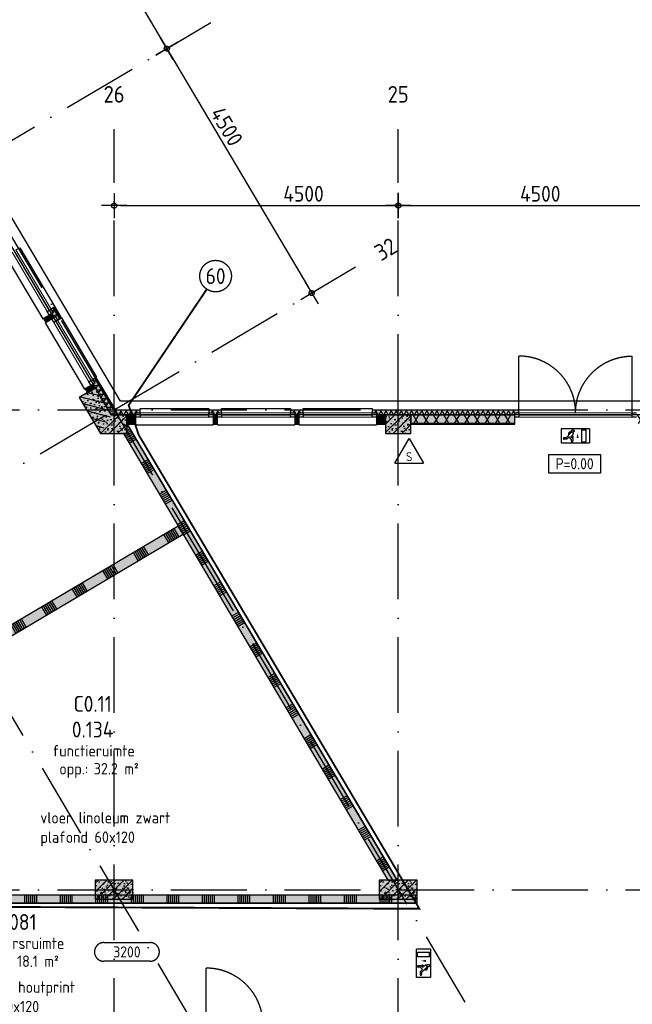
# Model space of a CAD drawing. Header units: millimetres. Extents: x 20872 to 297961, y -293704 to 213007.
# Tile 39 of 256: x 78189 to 87891, y -136616 to -121018. Entities that reach past the tile are written whole.
import ezdxf
from ezdxf.enums import TextEntityAlignment as Align
from ezdxf.xclip import XClip

# ---------------------------------------------------------------- set-up
doc = ezdxf.new("R2010")
doc.units = ezdxf.units.MM
doc.header["$LTSCALE"] = 100
doc.header["$XCLIPFRAME"] = 2
doc.linetypes.add('ACAD_ISO10W100', pattern=[18, 12, -3, 0, -3])
doc.layers.get('Defpoints').update_dxf_attribs({"color": 181})
for name, color, linetype in [('A--L$7--_stramien', 1, 'Continuous'), ('A--L20--_bovenbouw', 3, 'Continuous'), ('A--L30--_afbouw', 7, 'Continuous'), ('A--L65--_beveiligingsinstallaties', 8, 'Continuous'), ('A--T$1--_algemeen', 1, 'Continuous'), ('A--T$1A-afwerking', 8, 'Continuous'), ('A--T$7--_stramien', 7, 'Continuous'), ('XREFS', 9, 'Continuous')]:
    doc.layers.add(name, color=color, linetype=linetype)
doc.styles.add('BRON standaard', font='isocp.shx')
doc.styles.add('BURO maatvoering', font='isocp.shx')
doc.styles.add('BURO standaard', font='isocp.shx')
doc.styles.add('JINX maatvoering', font='isocp.shx')
doc.styles.add('JINX standaard', font='isocp.shx')
doc.dimstyles.new('JINX maatvoering 1-100', dxfattribs={"dimscale": 100, "dimtxt": 2.5, "dimasz": 1, "dimexe": 125, "dimexo": 0, "dimtad": 1, "dimdec": 0, "dimzin": 12, "dimdsep": 46, "dimtxsty": 'JINX maatvoering', "dimblk": 'BURO_maatvoeringssymbool_01', "dimcen": 2, "dimse1": 1, "dimse2": 1, "dimclrd": 1, "dimclrt": 7, "dimadec": 0, "dimazin": 0, "dimtfac": 1, "dimtdec": 0, "dimtix": 1, "dimtofl": 0, "dimtmove": 0, "dimatfit": 3, "dimldrblk": 'DOT', "dimfxl": 1, "dimtolj": 1, "dimtzin": 0, "dimarcsym": 0})

# ---------------------------------------------------------------- blocks, each defined once
blk = doc.blocks.new('AL_stramlab_01_P03_BV')
at = {"color": 4, "linetype": 'Continuous', "lineweight": -2, "style": 'BRON standaard'}
blk.add_attdef('LABEL', text='', height=350, dxfattribs=at).set_placement((0, 0), align=Align.MIDDLE_CENTER)
blk = doc.blocks.new('AB2_D_DV_MV_maatvoeringssymbool_01')
at = {"color": 1}
for p, q in [((0, -2), (0, 2)), ((-2, 0), (2, 0))]:
    blk.add_line(p, q, dxfattribs=at)
blk.add_circle((0, 0), 0.4, dxfattribs=at)
blk = doc.blocks.new('*D244')
at = {"layer": 'A--T$7--_stramien', "color": 1, "lineweight": -2, "transparency": 16777216}
blk.add_line((78278, 32310), (80469, 28610), dxfattribs=at)
at = {"layer": 'Defpoints', "color": 0, "transparency": 16777216}
for p in [(76030, 31095), (80520, 28524), (78323, 27223)]:
    blk.add_point(p, dxfattribs=at)
at = {"layer": 'A--T$7--_stramien', "color": 1, "lineweight": -2, "transparency": 16777216, "xscale": 100, "yscale": 100, "zscale": 100}
for p, rotation in [((78227, 32396), 120.6301152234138), ((80520, 28524), 300.6301152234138)]:
    blk.add_blockref('AB2_D_DV_MV_maatvoeringssymbool_01', p, dxfattribs=dict(at, rotation=rotation))
at = {"layer": 'A--T$7--_stramien', "color": 7, "transparency": 16777216, "insert": (79535, 30556), "char_height": 250, "attachment_point": 5, "rotation": 300.6301, "style": 'JINX maatvoering'}
blk.add_mtext('\\A1;4500', dxfattribs=at)
blk = doc.blocks.new('_Dot')
at = {"color": 0, "linetype": 'ByBlock', "lineweight": -2}
blk.add_line((-0.5, 0), (-1, 0), dxfattribs=at)
at = {"color": 0, "linetype": 'ByBlock', "const_width": 0.5}
blk.add_lwpolyline([(-0.25, 0, 1), (0.25, 0, 1)], format="xyb", close=True, dxfattribs=at)
blk = doc.blocks.new('BURO_maatvoeringssymbool_01')
at = {"color": 1}
for p, q in [((0, -2), (0, 2)), ((-2, 0), (2, 0))]:
    blk.add_line(p, q, dxfattribs=at)
blk.add_circle((0, 0), 0.4, dxfattribs=at)
blk = doc.blocks.new('*D245')
at = {"layer": 'A--T$7--_stramien', "color": 1, "lineweight": -2, "transparency": 16777216}
blk.add_line((80571, 28438), (82762, 24738), dxfattribs=at)
at = {"layer": 'Defpoints', "color": 0, "transparency": 16777216}
for p in [(78323, 27223), (82813, 24652), (79685, 22800)]:
    blk.add_point(p, dxfattribs=at)
at = {"layer": 'A--T$7--_stramien', "color": 1, "lineweight": -2, "transparency": 16777216, "xscale": 100, "yscale": 100, "zscale": 100}
for p, rotation in [((80520, 28524), 120.6301152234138), ((82813, 24652), 300.6301152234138)]:
    blk.add_blockref('AB2_D_DV_MV_maatvoeringssymbool_01', p, dxfattribs=dict(at, rotation=rotation))
at = {"layer": 'A--T$7--_stramien', "color": 7, "transparency": 16777216, "insert": (81468, 27291), "char_height": 250, "attachment_point": 5, "rotation": 300.6301, "style": 'JINX maatvoering'}
blk.add_mtext('\\A1;4500', dxfattribs=at)
blk = doc.blocks.new('*D246')
at = {"layer": 'A--T$7--_stramien', "color": 1, "lineweight": -2, "transparency": 16777216}
blk.add_line((79785, 26037), (84085, 26037), dxfattribs=at)
at = {"layer": 'Defpoints', "color": 0, "transparency": 16777216}
for p in [(79685, 27245), (84185, 27246), (84185, 26037)]:
    blk.add_point(p, dxfattribs=at)
at = {"layer": 'A--T$7--_stramien', "color": 1, "lineweight": -2, "transparency": 16777216, "xscale": 100, "yscale": 100, "zscale": 100}
for p, rotation in [((79685, 26036), 180.0122667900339), ((84185, 26037), 0.01226679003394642)]:
    blk.add_blockref('AB2_D_DV_MV_maatvoeringssymbool_01', p, dxfattribs=dict(at, rotation=rotation))
at = {"layer": 'A--T$7--_stramien', "color": 7, "transparency": 16777216, "insert": (82685, 26225), "char_height": 250, "attachment_point": 5, "rotation": 0.0123, "style": 'JINX maatvoering'}
blk.add_mtext('\\A1;4500', dxfattribs=at)
blk = doc.blocks.new('*D247')
at = {"layer": 'A--T$7--_stramien', "color": 1, "lineweight": -2, "transparency": 16777216}
blk.add_line((84285, 26037), (88585, 26037), dxfattribs=at)
at = {"layer": 'Defpoints', "color": 0, "transparency": 16777216}
for p in [(84185, 27246), (88685, 27246), (88685, 26037)]:
    blk.add_point(p, dxfattribs=at)
at = {"layer": 'A--T$7--_stramien', "color": 1, "lineweight": -2, "transparency": 16777216, "xscale": 100, "yscale": 100, "zscale": 100}
for p, rotation in [((84185, 26037), 179.999530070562), ((88685, 26037), 359.9995300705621)]:
    blk.add_blockref('AB2_D_DV_MV_maatvoeringssymbool_01', p, dxfattribs=dict(at, rotation=rotation))
at = {"layer": 'A--T$7--_stramien', "color": 7, "transparency": 16777216, "insert": (86435, 26225), "char_height": 250, "attachment_point": 5, "rotation": 359.9995, "style": 'JINX maatvoering'}
blk.add_mtext('\\A1;4500', dxfattribs=at)
blk = doc.blocks.new('AL_plafondhoog_01_P03_BV')
at = {"color": 1, "linetype": 'ByBlock', "lineweight": -2, "ltscale": 2}
for points in [[(-5.24, 2.11), (5.24, 2.11)], [(5.24, -2.11), (-5.24, -2.11)]]:
    blk.add_lwpolyline(points, dxfattribs=at)
at = {"color": 1, "linetype": 'ByBlock', "lineweight": -2}
for centre, start, end in [((-5.24, 0), 90, 270), ((5.24, 0), 270, 90)]:
    blk.add_arc(centre, 2.11, start, end, dxfattribs=at)
at = {"color": 2, "linetype": 'ByBlock', "lineweight": -2, "style": 'BURO standaard', "flags": 4}
blk.add_attdef('BURO_RTE:PLAFOND', text='', height=2.5, dxfattribs=at).set_placement((0, 0), align=Align.MIDDLE_CENTER)
blk = doc.blocks.new('BURO_onderaanzicht')
at = {"color": 7}
blk.add_line((-432, 0), (432, 0), dxfattribs=at)
blk = doc.blocks.new('AL_ruimteno_03_P03_BV_GLU-X11 (2)')
at = {"color": 1, "style": 'JINX standaard'}
blk.add_text('opp.:', height=1.8, dxfattribs=at).set_placement((-0.02, -9.72), align=Align.RIGHT)
at = {"color": 2, "linetype": 'ByBlock', "lineweight": -2, "style": 'BURO standaard', "flags": 4}
for tag, p in [('BURO_RTE:RUIMTENUMMER_LEEG', (0.69, 1.47)), ('BURO_RTE:RUIMTENUMMER_TOTAAL', (0.69, -2.59))]:
    blk.add_attdef(tag, text='', height=2.5, dxfattribs=at).set_placement(p, align=Align.MIDDLE_CENTER)
at = {"color": 1, "linetype": 'ByBlock', "lineweight": -2, "style": 'BURO standaard', "flags": 4}
blk.add_attdef('BURO_RTE:BOUWBESLUIT', text='', height=1.8, dxfattribs=at).set_placement((0.86, -5.97), align=Align.MIDDLE_CENTER)
blk.add_attdef('BURO_RTE:OPP', text='', height=1.8, dxfattribs=at).set_placement((0.86, -8.81), align=Align.MIDDLE_LEFT)
blk = doc.blocks.new('65_brandscheiding_01_P03_BV')
at = {"color": 3, "linetype": 'Continuous', "lineweight": -2}
blk.add_circle((0, 0), 2.5, dxfattribs=at)
at = {"color": 4, "linetype": 'Continuous', "lineweight": -2, "style": 'BURO maatvoering'}
blk.add_attdef('BURO_BRSCH:MIN', text='', height=2.5, dxfattribs=at).set_placement((0, 0), align=Align.MIDDLE_CENTER)
blk = doc.blocks.new('65_VLUCHT_03_P03_BV')
at = {"color": 1, "linetype": 'Continuous'}
for p, q in [((225, 112), (-225, 112)), ((-225, 112), (-225, -113)), ((-64, 49), (-144, -31)), ((-102, 21), (-102, 45)), ((-97, 16), (-102, 21)), ((-49, 55), (-92, 55)), ((-86, 28), (-86, 39)), ((-74, 39), (-86, 39)), ((-86, 27), (-86, 28)), ((-35, 21), (-50, 6)), ((-32, -12), (-50, 6)), ((100, 95), (175, 95)), ((100, 95), (100, -95)), ((175, -95), (175, 95)), ((225, 112), (225, -113)), ((-225, -113), (225, -113)), ((-144, -31), (-176, -31)), ((-134, -55), (-176, -55)), ((-97, -18), (-134, -55)), ((-62, -53), (-97, -18)), ((-62, -5), (-69, -12)), ((-69, -12), (-38, -43)), ((-44, -23), (-62, -5)), ((-62, -53), (-62, -83)), ((-38, -43), (-38, -83)), ((100, -95), (175, -95))]:
    blk.add_line(p, q, dxfattribs=at)
blk.add_lwpolyline([(37, 37, 0, 35, 0), (37, -38, 35, 35, 0)], format="xyseb", dxfattribs=at)
blk.add_circle((-38, 75), 20, dxfattribs=at)
for centre, radius, start, end in [((-92, 45), 10, 90, 180), ((-49, 35), 20, 315, 135), ((-176, -43), 12, 90, 270), ((-50, -83), 12, 180, 0), ((-38, -18), 8, 225, 45)]:
    blk.add_arc(centre, radius, start, end, dxfattribs=at)
blk = doc.blocks.new('65_handbrandblus_02_P03_BV')
at = {"color": 1, "lineweight": -2}
blk.add_line((0, 390), (225, 0), dxfattribs=at)
at = {"color": 1, "lineweight": -2, "ltscale": 2}
for points in [[(-225, 0), (0, 390)], [(-225, 0), (225, 0)]]:
    blk.add_lwpolyline(points, dxfattribs=at)
at = {"color": 2, "linetype": 'ByBlock', "lineweight": -2, "style": 'BURO standaard'}
blk.add_text('S', height=141, dxfattribs=at).set_placement((-50, 30))
blk = doc.blocks.new('AL_ruimteno_03_P03_BV_ruimteafwerking')
at = {"color": 1, "linetype": 'ByBlock', "lineweight": -2, "style": 'BURO standaard', "flags": 4}
for tag, p in [('BURO_RTE:VLOERAFWERKING', (0.86, 1.42)), ('BURO_RTE:PLAFONDAFWERKING', (0.86, -1.66)), ('BURO_RTE:WANDAFWERKING', (0.86, -4.73))]:
    blk.add_attdef(tag, text='', height=1.8, dxfattribs=at).set_placement(p, align=Align.MIDDLE_LEFT)
blk = doc.blocks.new('AL_vloerhoog_01_P03_BV')
at = {"color": 1, "linetype": 'ByBlock', "lineweight": -2, "ltscale": 2}
blk.add_lwpolyline([(-5.84, 2.11), (5.84, 2.11), (5.84, -2.11), (-5.84, -2.11)], close=True, dxfattribs=at)
at = {"color": 2, "linetype": 'ByBlock', "lineweight": -2, "style": 'BURO standaard', "flags": 4}
blk.add_attdef('BURO_RTE:VLOER', text='', height=2.5, dxfattribs=at).set_placement((0, 0), align=Align.MIDDLE_CENTER)
blk = doc.blocks.new('65_VLUCHT_04_P03_BV')
at = {"color": 1, "linetype": 'Continuous'}
for p, q in [((-225, 112), (225, 112)), ((-225, 112), (-225, -113)), ((-100, 95), (-175, 95)), ((-175, -95), (-175, 95)), ((-100, 95), (-100, -95)), ((32, -12), (50, 6)), ((35, 21), (50, 6)), ((49, 55), (92, 55)), ((64, 49), (144, -31)), ((74, 39), (86, 39)), ((86, 28), (86, 39)), ((86, 27), (86, 28)), ((97, 16), (102, 21)), ((102, 21), (102, 45)), ((225, 112), (225, -113)), ((225, -113), (-225, -113)), ((-100, -95), (-175, -95)), ((69, -12), (38, -43)), ((38, -43), (38, -83)), ((44, -23), (62, -5)), ((62, -5), (69, -12)), ((62, -53), (97, -18)), ((62, -53), (62, -83)), ((97, -18), (134, -55)), ((134, -55), (176, -55)), ((144, -31), (176, -31))]:
    blk.add_line(p, q, dxfattribs=at)
blk.add_lwpolyline([(-38, -38, 0, 35, 0), (-38, 37, 35, 35, 0)], format="xyseb", dxfattribs=at)
blk.add_circle((38, 75), 20, dxfattribs=at)
for centre, radius, start, end in [((49, 35), 20, 45, 225), ((92, 45), 10, 0, 90), ((38, -18), 8, 135, 315), ((50, -83), 12, 180, 0), ((176, -43), 12, 270, 90)]:
    blk.add_arc(centre, radius, start, end, dxfattribs=at)
blk = doc.blocks.new('stramienlijnen_1')
at = {"layer": 'A--L$7--_stramien', "color": 1, "linetype": 'ACAD_ISO10W100', "lineweight": -3}
for p, q in [((51330.8, 70684.8), (79684.1, 22799.4)), ((77391.4, 26671.5), (81217.1, 28936.8)), ((79684.5, 22800), (79684.5, 27246.1)), ((84184.5, 22800), (84184.5, 27246.1)), ((79684.1, 22799.4), (83509.9, 25064.6)), ((57184.5, 22800), (138184.5, 22800)), ((63025.3, 12935.6), (79684.1, 22799.4)), ((79684.1, 22799.4), (80957.9, 20648.2)), ((79684.5, 0), (79684.5, 22800)), ((84184.5, 0), (84184.5, 22800)), ((80957.9, 20648.2), (94457.7, -2152.9)), ((77626.1, 18675.4), (89957.7, -2152.8)), ((57184.5, 15200), (138184.5, 15200))]:
    blk.add_line(p, q, dxfattribs=at)
at = {"layer": 'Defpoints'}
blk.add_lwpolyline([(34736.5, 60859.2), (70727.2, 75), (164884.5, 75), (164884.5, 96950), (130834.5, 96950), (130834.5, 22725), (79641, 22725), (51266.3, 70646.6)], dxfattribs=at)
at = {"layer": 'A--T$7--_stramien', "color": 7, "linetype": 'Continuous', "lineweight": -3}
ref = blk.add_blockref('AL_stramlab_01_P03_BV', (79684.5, 27800), dxfattribs=dict(at, xscale=75, yscale=75, zscale=75))
ref.add_attrib('LABEL', '26', dxfattribs={"layer": '0', "color": 4, "linetype": 'Continuous', "lineweight": -2, "height": 262.5, "style": 'BURO maatvoering'}).set_placement((79684.5, 27800), align=Align.MIDDLE_CENTER)
ref = blk.add_blockref('AL_stramlab_01_P03_BV', (84184.5, 27800), dxfattribs=dict(at, xscale=75, yscale=75, zscale=75))
ref.add_attrib('LABEL', '25', dxfattribs={"layer": '0', "color": 4, "linetype": 'Continuous', "lineweight": -2, "height": 262.5, "style": 'BURO maatvoering'}).set_placement((84184.5, 27800), align=Align.MIDDLE_CENTER)
ref = blk.add_blockref('AL_stramlab_01_P03_BV', (83986.5, 25346.8), dxfattribs=dict(at, xscale=75, yscale=75, zscale=75, rotation=30.63011522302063))
ref.add_attrib('LABEL', '32', dxfattribs={"layer": '0', "color": 4, "linetype": 'Continuous', "lineweight": -2, "height": 262.5, "rotation": 30.63012, "style": 'BURO maatvoering'}).set_placement((83986.5, 25346.8), align=Align.MIDDLE_CENTER)
at = {"layer": 'A--T$7--_stramien', "color": 7}
for base, p1, p2, angle, picture, middle in [((80520, 28524.1), (76029.9, 31095.1), (78322.6, 27223), 300.63012, '*D244', (79535, 30555.7)), ((88684.7, 26037.4), (84184.7, 27245.8), (88684.7, 27245.8), 179.99953, '*D247', (86434.7, 26224.9))]:
    dim = blk.add_linear_dim(base=base, p1=p1, p2=p2, angle=angle, dimstyle='JINX maatvoering 1-100', dxfattribs=at)
    dim.commit()
    dim.dimension.update_dxf_attribs({"geometry": picture, "text_midpoint": middle})
for base, p1, p2, angle, picture, middle, dimtype in [((82812.8, 24651.9), (78322.6, 27223), (79684.7, 22799.8), 300.63012, '*D245', (81307, 27195), 128), ((84185, 26037.5), (79684.7, 27244.8), (84184.7, 27245.8), 0.01227, '*D246', (82684.7, 26037.1), 129)]:
    dim = blk.add_linear_dim(base=base, p1=p1, p2=p2, angle=angle, dimstyle='JINX maatvoering 1-100', dxfattribs=at)
    dim.commit()
    dim.dimension.update_dxf_attribs({"geometry": picture, "text_midpoint": middle, "dimtype": dimtype})
blk = doc.blocks.new('begane grond bestaand leeg')
at = {"color": 8}
blk.add_lwpolyline([(130619, 97110), (130619, 22940), (79787, 22940), (51444, 70808), (34518, 60787), (70611, -170), (165129, -170), (165129, 97110)], close=True, dxfattribs=at)
at = {"layer": 'A--T$7--_stramien'}
blk.add_blockref('stramienlijnen_1', (0, 0), dxfattribs=at)
blk = doc.blocks.new('2016-02-04 100 begane grond bestaand')
at = {"layer": 'A--L20--_bovenbouw', "linetype": 'Continuous', "lineweight": -3}
h = blk.add_hatch(dxfattribs=at)
h.set_pattern_fill('_U', color=1, scale=70, angle=30.6301, style=0, pattern_type=0)
h.set_pattern_definition([(30.6301, (77299.534, 26385.53), (-35.6646, 60.2332), [])])
h.paths.add_polyline_path([(77942, 25300), (77950, 25304), (77307, 26390), (77300, 26386)], flags=0)
h.paths.add_polyline_path([(78601, 24187), (78609, 24192), (78574, 24250), (78567, 24246)], flags=0)
h.paths.add_polyline_path([(79261, 23073), (79269, 23077), (79233, 23138), (79225, 23133)], flags=0)
h = blk.add_hatch(dxfattribs=at)
h.set_pattern_fill('GENERAL_DIAMONDS', color=1, scale=1120, angle=-59.3699, style=0, pattern_type=2)
h.set_pattern_definition([(0.63, (77307.28, 26390.11), (-1.5396, 139.9915), []), (60.63, (77307.28, 26390.11), (-122.006, 68.6624), [])])
h.paths.add_polyline_path([(77950, 25304), (78072, 25376), (77429, 26462), (77307, 26390)], flags=0)
h.paths.add_polyline_path([(78609, 24192), (78730, 24264), (78696, 24322), (78574, 24250)], flags=0)
h.paths.add_polyline_path([(79269, 23077), (79390, 23149), (79354, 23209), (79233, 23138)], flags=0)
for points in [[(78685, 24394), (78720, 24336), (78695, 24321), (78729, 24263), (78754, 24278), (78788, 24220), (78824, 24241), (78721, 24415)], [(78730, 24420), (78833, 24247), (78852, 24258), (78749, 24432)], [(78601, 24187), (78730, 24264), (78696, 24322), (78567, 24246)], [(79344, 23281), (79378, 23224), (79353, 23209), (79389, 23149), (79640, 22725), (79680, 22795), (79380, 23302)], [(79383, 23304), (79682, 22799), (79701, 22810), (79402, 23315)], [(79470, 22425), (79641, 22725), (79641, 22725), (79640, 22725), (79389, 23149), (79132, 22996)], [(79261, 23073), (79390, 23149), (79354, 23209), (79225, 23133)], [(79729, 22725), (80029, 22725), (80029, 22754), (80096, 22754), (80096, 22795), (79680, 22795), (79640, 22725)], [(81187, 22753), (81254, 22753), (81254, 22724), (81321, 22724), (81321, 22753), (81388, 22753), (81388, 22794), (81187, 22794)], [(82479, 22754), (82546, 22754), (82546, 22725), (82614, 22725), (82614, 22754), (82681, 22754), (82681, 22795), (82479, 22795)], [(83772, 22754), (83839, 22754), (83839, 22725), (86029, 22725), (86029, 22754), (86096, 22754), (86096, 22795), (83772, 22795)], [(79729, 22725), (79641, 22725), (79470, 22425), (79834, 22425), (79884, 22425), (79884, 22585), (79884, 22725), (79801, 22725)], [(79801, 22725), (79783, 22757), (79729, 22725), (79729, 22725), (79675, 22693), (79675, 22693), (79729, 22725)], [(80029, 22575), (80029, 22725), (79884, 22725), (79884, 22575)], [(81321, 22575), (81321, 22725), (81254, 22725), (81254, 22575)], [(82614, 22575), (82614, 22725), (82546, 22725), (82546, 22575)], [(83984, 22575), (83984, 22725), (83839, 22725), (83839, 22575)], [(84384, 22725), (83984, 22725), (83984, 22425), (84384, 22425)], [(86029, 22575), (86029, 22725), (84384, 22725), (84384, 22575)], [(79884, 22425), (79834, 22425), (84022, 15350), (84168, 15350), (79884, 22585)], [(80701, 20961), (74026, 17009), (74102, 16880), (80777, 20832)], [(79384, 15050), (79984, 15050), (79984, 15350), (79384, 15350)], [(84484, 15050), (84484, 15350), (84168, 15350), (84022, 15350), (83884, 15350), (83884, 15050)], [(84484, 14987), (84484, 15112), (76734, 15112), (76734, 14987)]]:
    blk.add_hatch(color=60, dxfattribs=at).paths.add_polyline_path(points, flags=0)
h = blk.add_hatch(dxfattribs=at)
h.set_pattern_fill('GENERAL_DIAMONDS', color=1, scale=560, angle=-59.3699, style=0, pattern_type=2)
h.set_pattern_definition([(0.63, (78694.686, 24321.48), (-0.77, 69.996), []), (60.63, (78694.686, 24321.48), (-61.003, 34.33), [])])
h.paths.add_polyline_path([(78685, 24394), (78720, 24336), (78695, 24321), (78729, 24263), (78754, 24278), (78788, 24220), (78824, 24241), (78721, 24415)], flags=0)
h = blk.add_hatch(dxfattribs=at)
h.set_pattern_fill('GENERAL_DIAMONDS', color=1, scale=560, angle=-59.3699, style=0, pattern_type=2)
h.set_pattern_definition([(0.63, (79353.48, 23208.855), (-0.77, 69.996), []), (60.63, (79353.48, 23208.855), (-61.003, 34.331), [])])
h.paths.add_polyline_path([(79344, 23281), (79378, 23224), (79353, 23209), (79640, 22725), (79680, 22795), (79380, 23302)], flags=0)
h = blk.add_hatch(dxfattribs=at)
h.set_pattern_fill('PREFB', color=1, scale=5, angle=120.6301, style=0)
h.set_pattern_definition([(165.63, (79641.29, 22724.995), (-23.825, -92.997), []), (137.63, (79641.29, 22724.995), (-81.828, -18.482), [0, -81.6, -46.2, 0, -67.2]), (168.63, (79641.29, 22724.995), (-60.464, -57.203), [0, -80.8, 0, -82.4, 0, -66.4]), (191.63, (79641.29, 22724.995), (-33.4675, -75.497), [0, -80, 0, -480, -65.8])])
h.paths.add_polyline_path([(79470, 22425), (79641, 22725), (79641, 22725), (79640, 22725), (79389, 23149), (79132, 22996)], flags=0)
h = blk.add_hatch(dxfattribs=at)
h.set_pattern_fill('GENERAL_DIAMONDS', color=1, scale=560, angle=-0.0034, style=0, pattern_type=2)
h.set_pattern_definition([(59.997, (79639.96, 22725.02), (-60.62, 35.004), []), (119.997, (79639.96, 22725.02), (-60.624, -34.996), [])])
h.paths.add_polyline_path([(80029, 22725), (80029, 22754), (80096, 22754), (80096, 22795), (79680, 22795), (79640, 22725)], flags=0)
h = blk.add_hatch(dxfattribs=at)
h.set_pattern_fill('GENERAL_DIAMONDS', color=1, scale=560, angle=-0.0034, style=0, pattern_type=2)
h.set_pattern_definition([(59.997, (81253.87, 22724.22), (-60.62, 35.004), []), (119.997, (81253.87, 22724.22), (-60.624, -34.996), [])])
h.paths.add_polyline_path([(81187, 22753), (81254, 22753), (81254, 22724), (81321, 22724), (81321, 22753), (81388, 22753), (81388, 22794), (81187, 22794)], flags=0)
h = blk.add_hatch(dxfattribs=at)
h.set_pattern_fill('GENERAL_DIAMONDS', color=1, scale=560, angle=-0.0034, style=0, pattern_type=2)
h.set_pattern_definition([(59.997, (82545.86, 22724.995), (-60.62, 35.004), []), (119.997, (82545.86, 22724.995), (-60.624, -34.996), [])])
h.paths.add_polyline_path([(82479, 22754), (82546, 22754), (82546, 22725), (82614, 22725), (82614, 22754), (82681, 22754), (82681, 22795), (82479, 22795)], flags=0)
h = blk.add_hatch(dxfattribs=at)
h.set_pattern_fill('GENERAL_DIAMONDS', color=1, scale=560, angle=-0.0034, style=0, pattern_type=2)
h.set_pattern_definition([(59.9966, (83838.88, 22724.995), (-60.6197, 35.0036), []), (119.9966, (83838.88, 22724.995), (-60.6239, -34.9964), [])])
h.paths.add_polyline_path([(83772, 22754), (83839, 22754), (83839, 22725), (86029, 22725), (86029, 22754), (86096, 22754), (86096, 22795), (83772, 22795)], flags=0)
h = blk.add_hatch(dxfattribs=at)
h.set_pattern_fill('PREFB', color=1, scale=5, angle=180, style=0)
h.set_pattern_definition([(225, (79884.48, 22724.995), (67.882, -67.882), []), (197, (79884.484, 22724.995), (-25.787, -79.828), [0, -81.6, -46.2, 0, -67.2]), (228, (79884.484, 22724.995), (18.416, -81.172), [0, -80.8, 0, -82.4, 0, -66.4]), (251, (79884.484, 22724.995), (47.912, -67.263), [0, -80, 0, -480, -65.8])])
h.paths.add_polyline_path([(79884, 22425), (79884, 22725), (79641, 22725), (79470, 22425)], flags=0)
h = blk.add_hatch(dxfattribs=at)
h.set_pattern_fill('SWAND', color=1, scale=5, angle=-59.3736, style=0)
h.set_pattern_definition([(30.626, (79674.93, 22693.3), (-286.56, 484.036), []), (30.626, (79690.85, 22666.4), (-286.56, 484.036), []), (30.626, (79706.8, 22639.5), (-286.56, 484.036), []), (30.626, (79722.7, 22612.6), (-286.56, 484.036), []), (30.626, (79738.6, 22585.7), (-286.56, 484.036), []), (30.626, (79754.53, 22558.83), (-286.56, 484.036), []), (30.626, (79770.45, 22531.94), (-286.56, 484.036), [])])
h.paths.add_polyline_path([(79884, 22425), (79834, 22425), (84022, 15350), (84168, 15350), (79884, 22585)], flags=0)
h.paths.add_polyline_path([(79801, 22725), (79783, 22757), (79729, 22725), (79729, 22725), (79675, 22693), (79675, 22693), (79729, 22725)], flags=0)
h = blk.add_hatch(dxfattribs=at)
h.set_pattern_fill('GENERAL_DIAMONDS', color=1, scale=1120, style=0, pattern_type=2)
h.set_pattern_definition([(60, (79883.97, 22584), (-121.2436, 70), []), (120, (79883.97, 22584), (-121.2436, -70), [])])
h.paths.add_polyline_path([(80029, 22584), (80029, 22725), (79884, 22725), (79884, 22584)], flags=0)
h.paths.add_polyline_path([(81321, 22584), (81321, 22725), (81254, 22725), (81254, 22584)], flags=0)
h.paths.add_polyline_path([(82614, 22584), (82614, 22725), (82546, 22725), (82546, 22584)], flags=0)
h.paths.add_polyline_path([(83984, 22584), (83984, 22725), (83839, 22725), (83839, 22584)], flags=0)
h = blk.add_hatch(dxfattribs=at)
h.set_pattern_fill('PREFB', color=1, scale=5, angle=180, style=0)
h.set_pattern_definition([(225, (84383.97, 22724.995), (67.882, -67.882), []), (197, (84383.97, 22724.995), (-25.787, -79.828), [0, -81.6, -46.2, 0, -67.2]), (228, (84383.97, 22724.995), (18.416, -81.172), [0, -80.8, 0, -82.4, 0, -66.4]), (251, (84383.97, 22724.995), (47.912, -67.263), [0, -80, 0, -480, -65.8])])
h.paths.add_polyline_path([(84384, 22725), (83984, 22725), (83984, 22425), (84384, 22425)], flags=0)
h = blk.add_hatch(dxfattribs=at)
h.set_pattern_fill('GENERAL_DIAMONDS', color=1, scale=1120, style=0, pattern_type=2)
h.set_pattern_definition([(60, (84384.48, 22584), (-121.2436, 70), []), (120, (84384.48, 22584), (-121.2436, -70), [])])
h.paths.add_polyline_path([(86029, 22584), (86029, 22725), (84384, 22725), (84384, 22584)], flags=0)
h.paths.add_polyline_path([(88484, 22584), (88484, 22725), (87959, 22725), (87959, 22584)], flags=0)
h = blk.add_hatch(dxfattribs=at)
h.set_pattern_fill('_U', color=1, scale=70, angle=90, style=0, pattern_type=0)
h.set_pattern_definition([(90, (79883.97, 22574.995), (-70, 4e-15), [])])
h.paths.add_polyline_path([(80029, 22575), (80029, 22584), (79884, 22584), (79884, 22575)], flags=0)
h.paths.add_polyline_path([(81321, 22575), (81321, 22584), (81254, 22584), (81254, 22575)], flags=0)
h.paths.add_polyline_path([(82614, 22575), (82614, 22584), (82546, 22584), (82546, 22575)], flags=0)
h.paths.add_polyline_path([(83984, 22575), (83984, 22584), (83839, 22584), (83839, 22575)], flags=0)
h = blk.add_hatch(dxfattribs=at)
h.set_pattern_fill('_U', color=1, scale=70, angle=90, style=0, pattern_type=0)
h.set_pattern_definition([(90, (84384.484, 22574.995), (-70, 4e-15), [])])
h.paths.add_polyline_path([(86029, 22575), (86029, 22584), (84384, 22584), (84384, 22575)], flags=0)
h.paths.add_polyline_path([(88484, 22575), (88484, 22584), (87959, 22584), (87959, 22575)], flags=0)
h = blk.add_hatch(dxfattribs=at)
h.set_pattern_fill('SWAND', color=1, scale=5, angle=-149.3699, style=0)
h.set_pattern_definition([(300.63, (80700.6, 20960.8), (484.017, 286.59), []), (300.63, (80673.7, 20944.9), (484.017, 286.59), []), (300.63, (80646.8, 20928.95), (484.017, 286.59), []), (300.63, (80619.94, 20913.03), (484.017, 286.59), []), (300.63, (80593.05, 20897.1), (484.017, 286.59), []), (300.63, (80566.16, 20881.2), (484.017, 286.59), []), (300.63, (80539.27, 20865.26), (484.017, 286.59), [])])
h.paths.add_polyline_path([(80701, 20961), (74026, 17009), (74102, 16880), (80777, 20832)], flags=0)
h = blk.add_hatch(dxfattribs=at)
h.set_pattern_fill('PREFB', color=1, scale=5, style=0)
h.set_pattern_definition([(45, (79384.485, 15049.995), (-67.882, 67.882), []), (17, (79384.485, 15049.995), (25.7875, 79.8276), [0, -81.6, -46.2, 0, -67.2]), (48, (79384.485, 15049.995), (-18.4156, 81.172), [0, -80.8, 0, -82.4, 0, -66.4]), (71, (79384.485, 15049.995), (-47.9116, 67.263), [0, -80, 0, -480, -65.8])])
h.paths.add_polyline_path([(79384, 15050), (79984, 15050), (79984, 15350), (79384, 15350)], flags=0)
h = blk.add_hatch(dxfattribs=at)
h.set_pattern_fill('PREFB', color=1, scale=5, style=0)
h.set_pattern_definition([(45, (83884.49, 15049.995), (-67.882, 67.882), []), (17, (83884.486, 15049.995), (25.7875, 79.8276), [0, -81.6, -46.2, 0, -67.2]), (48, (83884.486, 15049.995), (-18.4156, 81.172), [0, -80.8, 0, -82.4, 0, -66.4]), (71, (83884.486, 15049.995), (-47.9116, 67.263), [0, -80, 0, -480, -65.8])])
h.paths.add_polyline_path([(83884, 15350), (83884, 15050), (84484, 15050), (84484, 15350)], flags=0)
h = blk.add_hatch(dxfattribs=at)
h.set_pattern_fill('SWAND', color=1, scale=5, style=0)
h.set_pattern_definition([(90, (74896.47, 14987.5), (-562.5, 3e-14), []), (90, (74927.7, 14987.5), (-562.5, 3e-14), []), (90, (74958.97, 14987.5), (-562.5, 3e-14), []), (90, (74990.2, 14987.5), (-562.5, 3e-14), []), (90, (75021.47, 14987.5), (-562.5, 3e-14), []), (90, (75052.7, 14987.5), (-562.5, 3e-14), []), (90, (75083.97, 14987.5), (-562.5, 3e-14), [])])
h.paths.add_polyline_path([(75734, 14987), (75734, 15112), (74959, 15112), (74834, 14987)], flags=0)
h.paths.add_polyline_path([(84484, 14987), (84484, 15112), (76734, 15112), (76734, 14987)], flags=0)
at = {"color": 8}
blk.add_lwpolyline([(130619, 97110), (130619, 22940), (79787, 22940), (51444, 70808), (34518, 60787), (70611, -170), (165129, -170), (165129, 97110)], close=True, dxfattribs=at)
for points in [[(79890, 22575), (84166, 15350)], [(84484, 14987), (75684, 14987)]]:
    blk.add_lwpolyline(points)
at = {"layer": 'A--L20--_bovenbouw', "color": 1, "linetype": 'Continuous', "lineweight": -3}
for p, q in [((78721, 24415), (78685, 24394)), ((78685, 24394), (78720, 24336)), ((78720, 24336), (78695, 24321)), ((78824, 24241), (78721, 24415)), ((78696, 24322), (78574, 24250)), ((78574, 24250), (78609, 24192)), ((78609, 24192), (78730, 24264)), ((78695, 24321), (78729, 24263)), ((78730, 24264), (78696, 24322)), ((78729, 24263), (78754, 24278)), ((78754, 24278), (78788, 24220)), ((78788, 24220), (78824, 24241)), ((79380, 23302), (79344, 23281)), ((79344, 23281), (79378, 23224)), ((79680, 22795), (79380, 23302)), ((79354, 23209), (79233, 23138)), ((79233, 23138), (79269, 23077)), ((79269, 23077), (79390, 23149)), ((79378, 23224), (79353, 23209)), ((79353, 23209), (79640, 22725)), ((79390, 23149), (79354, 23209)), ((80096, 22795), (79680, 22795)), ((80096, 22754), (80096, 22795)), ((81388, 22794), (81187, 22794)), ((81187, 22794), (81187, 22753)), ((81388, 22753), (81388, 22794)), ((82681, 22795), (82479, 22795)), ((82479, 22795), (82479, 22754)), ((82681, 22754), (82681, 22795)), ((86096, 22795), (83772, 22795)), ((83772, 22795), (83772, 22754)), ((86096, 22754), (86096, 22795)), ((79640, 22725), (80029, 22725)), ((80029, 22725), (79884, 22725)), ((79884, 22725), (79884, 22584)), ((80029, 22725), (80029, 22754)), ((80029, 22754), (80096, 22754)), ((80029, 22584), (80029, 22725)), ((81187, 22753), (81254, 22753)), ((81254, 22753), (81254, 22724)), ((81321, 22725), (81254, 22725)), ((81254, 22725), (81254, 22584)), ((81254, 22724), (81321, 22724)), ((81321, 22724), (81321, 22753)), ((81321, 22753), (81388, 22753)), ((81321, 22584), (81321, 22725)), ((82479, 22754), (82546, 22754)), ((82546, 22754), (82546, 22725)), ((82614, 22725), (82546, 22725)), ((82546, 22725), (82546, 22584)), ((82546, 22725), (82614, 22725)), ((82614, 22725), (82614, 22754)), ((82614, 22754), (82681, 22754)), ((82614, 22584), (82614, 22725)), ((83772, 22754), (83839, 22754)), ((83839, 22754), (83839, 22725)), ((83984, 22725), (83839, 22725)), ((83839, 22725), (83839, 22584)), ((83839, 22725), (86029, 22725)), ((83984, 22584), (83984, 22725)), ((86029, 22725), (84384, 22725)), ((84384, 22725), (84384, 22584)), ((86029, 22725), (86029, 22754)), ((86029, 22754), (86096, 22754)), ((86029, 22584), (86029, 22725)), ((79884, 22584), (80029, 22584)), ((81254, 22584), (81321, 22584)), ((82546, 22584), (82614, 22584)), ((83839, 22584), (83984, 22584)), ((84384, 22584), (86029, 22584))]:
    blk.add_line(p, q, dxfattribs=at)
at = {"layer": 'A--L20--_bovenbouw', "color": 2, "linetype": 'Continuous', "lineweight": -3}
for p, q in [((78749, 24432), (78730, 24420)), ((78730, 24420), (78833, 24247)), ((78852, 24258), (78749, 24432)), ((78574, 24250), (78567, 24246)), ((78567, 24246), (78601, 24187)), ((78609, 24192), (78574, 24250)), ((78601, 24187), (78609, 24192)), ((78833, 24247), (78852, 24258)), ((79402, 23315), (79383, 23304)), ((79383, 23304), (79682, 22799)), ((79701, 22810), (79402, 23315)), ((79233, 23138), (79225, 23133)), ((79225, 23133), (79261, 23073)), ((79269, 23077), (79233, 23138)), ((79261, 23073), (79269, 23077)), ((79682, 22799), (79701, 22810)), ((79729, 22725), (79675, 22693)), ((79675, 22693), (79675, 22693)), ((79729, 22725), (79729, 22725)), ((79729, 22725), (79801, 22725)), ((79801, 22725), (79783, 22757)), ((84168, 15350), (79884, 22585)), ((79884, 22585), (79884, 22425)), ((80029, 22584), (79884, 22584)), ((79884, 22584), (79884, 22575)), ((79884, 22575), (80029, 22575)), ((80029, 22575), (80029, 22584)), ((81321, 22584), (81254, 22584)), ((81254, 22584), (81254, 22575)), ((81254, 22575), (81321, 22575)), ((81321, 22575), (81321, 22584)), ((82614, 22584), (82546, 22584)), ((82546, 22584), (82546, 22575)), ((82546, 22575), (82614, 22575)), ((82614, 22575), (82614, 22584)), ((83984, 22584), (83839, 22584)), ((83839, 22584), (83839, 22575)), ((83839, 22575), (83984, 22575)), ((83984, 22575), (83984, 22584)), ((86029, 22584), (84384, 22584)), ((84384, 22584), (84384, 22575)), ((84384, 22575), (86029, 22575)), ((86029, 22575), (86029, 22584)), ((79884, 22425), (79834, 22425)), ((79834, 22425), (84022, 15350)), ((80701, 20961), (74026, 17009)), ((80777, 20832), (80701, 20961)), ((74102, 16880), (80777, 20832)), ((84022, 15350), (84168, 15350)), ((84484, 15112), (76734, 15112)), ((76734, 14987), (84484, 14987)), ((84484, 14987), (84484, 15112))]:
    blk.add_line(p, q, dxfattribs=at)
at = {"layer": 'A--L20--_bovenbouw', "color": 3, "linetype": 'Continuous', "lineweight": -3}
for p, q in [((79389, 23149), (79132, 22996)), ((79640, 22725), (79389, 23149)), ((79132, 22996), (79470, 22425)), ((79641, 22725), (79640, 22725)), ((79641, 22725), (79641, 22725)), ((79884, 22725), (79641, 22725)), ((79884, 22425), (79884, 22725)), ((84384, 22725), (83984, 22725)), ((83984, 22725), (83984, 22425)), ((84384, 22425), (84384, 22725)), ((79470, 22425), (79884, 22425)), ((83984, 22425), (84384, 22425)), ((79984, 15350), (79384, 15350)), ((79384, 15350), (79384, 15050)), ((79984, 15050), (79984, 15350)), ((83884, 15350), (83884, 15050)), ((84484, 15350), (83884, 15350)), ((84484, 15050), (84484, 15350)), ((79384, 15050), (79984, 15050)), ((83884, 15050), (84484, 15050))]:
    blk.add_line(p, q, dxfattribs=at)
at = {"layer": 'A--L30--_afbouw', "color": 1, "linetype": 'Continuous', "lineweight": -3}
for p, q in [((77934, 25295), (78558, 24241)), ((78101, 25316), (78657, 24377)), ((78131, 25334), (78192, 25369)), ((78192, 25369), (78748, 24431)), ((78748, 24431), (78687, 24395)), ((78687, 24395), (78721, 24337)), ((78558, 24241), (78567, 24246)), ((78601, 24187), (78593, 24182)), ((78593, 24182), (79217, 23128)), ((78756, 24279), (78790, 24221)), ((78760, 24203), (79316, 23265)), ((78790, 24221), (78851, 24257)), ((78851, 24257), (79406, 23318)), ((79406, 23318), (79346, 23282)), ((79346, 23282), (79380, 23225)), ((79217, 23128), (79225, 23133)), ((80096, 22755), (80096, 22825)), ((80096, 22825), (81187, 22825)), ((81187, 22825), (81187, 22755)), ((81388, 22755), (81388, 22825)), ((81388, 22825), (82479, 22825)), ((82479, 22825), (82479, 22755)), ((82681, 22755), (82681, 22825)), ((82681, 22825), (83772, 22825)), ((83772, 22825), (83772, 22755)), ((80029, 22755), (80096, 22755)), ((80096, 22720), (81187, 22720)), ((81187, 22755), (81254, 22755)), ((81321, 22755), (81388, 22755)), ((81388, 22720), (82479, 22720)), ((82479, 22755), (82546, 22755)), ((82614, 22755), (82681, 22755)), ((82681, 22720), (83772, 22720)), ((83772, 22755), (83839, 22755)), ((80029, 22575), (80029, 22565)), ((80029, 22565), (81254, 22565)), ((81254, 22565), (81254, 22575)), ((81321, 22575), (81321, 22565)), ((81321, 22565), (82546, 22565)), ((82546, 22565), (82546, 22575)), ((82614, 22575), (82614, 22565)), ((82614, 22565), (83839, 22565)), ((83839, 22565), (83839, 22575)), ((81144, 13057), (81144, 13957))]:
    blk.add_line(p, q, dxfattribs=at)
at = {"layer": 'A--L30--_afbouw', "color": 1, "linetype": 'Continuous', "lineweight": 18}
for p, q in [((78071, 25298), (78627, 24359)), ((78131, 25334), (78687, 24395)), ((78730, 24185), (79286, 23247)), ((78790, 24221), (79346, 23282)), ((80096, 22755), (81187, 22755)), ((80096, 22685), (81187, 22685)), ((81388, 22755), (82479, 22755)), ((81388, 22685), (82479, 22685)), ((82681, 22755), (83772, 22755)), ((82681, 22685), (83772, 22685)), ((86096, 22755), (87892, 22755)), ((86096, 22685), (87892, 22685))]:
    blk.add_line(p, q, dxfattribs=at)
at = {"layer": 'A--L30--_afbouw', "color": 2, "linetype": 'Continuous', "lineweight": -3}
for p, q in [((78627, 24359), (78687, 24395)), ((78661, 24302), (78627, 24359)), ((78721, 24337), (78661, 24302)), ((78687, 24395), (78721, 24337)), ((78696, 24243), (78756, 24279)), ((78730, 24185), (78696, 24243)), ((78790, 24221), (78730, 24185)), ((78756, 24279), (78790, 24221)), ((79286, 23247), (79346, 23282)), ((79320, 23189), (79286, 23247)), ((79346, 23282), (79380, 23225)), ((79380, 23225), (79320, 23189)), ((80029, 22755), (80096, 22755)), ((80029, 22685), (80029, 22755)), ((80096, 22685), (80029, 22685)), ((80096, 22755), (80096, 22685)), ((81187, 22755), (81254, 22755)), ((81187, 22685), (81187, 22755)), ((81254, 22685), (81187, 22685)), ((81254, 22755), (81254, 22685)), ((81321, 22755), (81388, 22755)), ((81321, 22685), (81321, 22755)), ((81388, 22685), (81321, 22685)), ((81388, 22755), (81388, 22685)), ((82479, 22755), (82546, 22755)), ((82479, 22685), (82479, 22755)), ((82546, 22685), (82479, 22685)), ((82546, 22755), (82546, 22685)), ((82614, 22755), (82681, 22755)), ((82614, 22685), (82614, 22755)), ((82681, 22685), (82614, 22685)), ((82681, 22755), (82681, 22685)), ((83772, 22755), (83839, 22755)), ((83772, 22685), (83772, 22755)), ((83839, 22685), (83772, 22685)), ((83839, 22755), (83839, 22685)), ((86029, 22755), (86096, 22755)), ((86029, 22685), (86029, 22755)), ((86096, 22685), (86029, 22685)), ((86096, 22755), (86096, 22685)), ((87892, 22755), (87959, 22755)), ((87892, 22685), (87892, 22755)), ((87959, 22685), (87892, 22685))]:
    blk.add_line(p, q, dxfattribs=at)
at = {"layer": 'A--L30--_afbouw', "color": 1, "linetype": 'Continuous', "lineweight": -3}
for points in [[(86096, 22755), (86096, 23653)], [(87892, 22755), (87892, 23653)]]:
    blk.add_lwpolyline(points, dxfattribs=at)
for centre, radius in [((86096, 22755), 898), ((81144, 13057), 900)]:
    blk.add_arc(centre, radius, 0, 90, dxfattribs=at)
at = {"layer": 'A--L30--_afbouw', "color": 1, "linetype": 'Continuous', "lineweight": -3, "extrusion": (0, 0, -1)}
blk.add_arc((-87892, 22755), 898, 0, 90, dxfattribs=at)
at = {"layer": 'A--L65--_beveiligingsinstallaties', "color": 1, "linetype": 'ACAD_ISO10W100', "ltscale": 0.3, "true_color": 0xf50004, "const_width": 30}
blk.add_lwpolyline([(81153, 24712), (79916, 22875), (80072, 22409), (84520, 14898), (75745, 14936), (75758, 12715)], dxfattribs=at)
at = {"layer": 'A--L$7--_stramien'}
blk.add_blockref('stramienlijnen_1', (0, 0), dxfattribs=at)
at = {"layer": 'A--L30--_afbouw', "color": 1, "linetype": 'Continuous', "lineweight": -3, "xscale": 2.078256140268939}
blk.add_blockref('BURO_onderaanzicht', (86994, 22720), dxfattribs=at)
at = {"layer": 'A--L65--_beveiligingsinstallaties', "color": 8, "linetype": 'Continuous', "lineweight": -3, "xscale": 100, "yscale": 100, "zscale": 100}
blk.add_blockref('65_brandscheiding_01_P03_BV', (81292, 24920), dxfattribs=at).add_auto_attribs({'BURO_BRSCH:MIN': '60'})
at = {"layer": 'A--L65--_beveiligingsinstallaties', "color": 8, "linetype": 'Continuous', "lineweight": -3}
for name, p, rotation in [('65_VLUCHT_03_P03_BV', (86988, 22391), 0.002546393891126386), ('65_VLUCHT_04_P03_BV', (84586, 14034), 269.9995396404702)]:
    blk.add_blockref(name, p, dxfattribs=dict(at, rotation=rotation))
blk.add_blockref('65_handbrandblus_02_P03_BV', (84358, 21959), dxfattribs=at)
at = {"layer": 'A--T$1--_algemeen', "color": 8, "linetype": 'Continuous', "lineweight": -3}
ref = blk.add_blockref('AL_ruimteno_03_P03_BV_GLU-X11 (2)', (79276, 17997), dxfattribs=dict(at, xscale=100, yscale=100, zscale=100))
ref.add_attrib('BURO_RTE:RUIMTENUMMER_TOTAAL', '0.134', dxfattribs={"layer": '0', "color": 2, "linetype": 'ByBlock', "lineweight": -2, "height": 250, "style": 'BURO standaard'}).set_placement((79345, 17737), align=Align.MIDDLE_CENTER)
ref.add_attrib('BURO_RTE:BOUWBESLUIT', 'functieruimte', dxfattribs={"layer": '0', "color": 1, "linetype": 'ByBlock', "lineweight": -2, "height": 180, "style": 'BURO standaard'}).set_placement((79362, 17400), align=Align.MIDDLE_CENTER)
ref.add_attrib('BURO_RTE:RUIMTENUMMER_LEEG', 'C0.11', dxfattribs={"layer": '0', "color": 2, "linetype": 'ByBlock', "lineweight": -2, "height": 250, "style": 'BURO standaard'}).set_placement((79345, 18144), align=Align.MIDDLE_CENTER)
ref.add_attrib('BURO_RTE:OPP', '32.2 m²', dxfattribs={"layer": '0', "color": 1, "linetype": 'ByBlock', "lineweight": -2, "height": 180, "style": 'BURO standaard'}).set_placement((79362, 17116), align=Align.MIDDLE_LEFT)
ref = blk.add_blockref('AL_ruimteno_03_P03_BV_ruimteafwerking', (78431, 16198), dxfattribs=dict(at, xscale=100, yscale=100, zscale=100))
ref.add_attrib('BURO_RTE:VLOERAFWERKING', 'vloer linoleum zwart', dxfattribs={"layer": '0', "color": 1, "linetype": 'ByBlock', "lineweight": -2, "height": 180, "style": 'BURO standaard'}).set_placement((78517, 16340), align=Align.MIDDLE_LEFT)
ref.add_attrib('BURO_RTE:PLAFONDAFWERKING', 'plafond 60x120', dxfattribs={"layer": '0', "color": 1, "linetype": 'ByBlock', "lineweight": -2, "height": 180, "style": 'BURO standaard'}).set_placement((78517, 16032), align=Align.MIDDLE_LEFT)
ref = blk.add_blockref('AL_ruimteno_03_P03_BV_GLU-X11 (2)', (78061, 14948, 500), dxfattribs=dict(at, xscale=100, yscale=100, zscale=100))
ref.add_attrib('BURO_RTE:RUIMTENUMMER_TOTAAL', '0.081', dxfattribs={"layer": '0', "color": 2, "linetype": 'ByBlock', "lineweight": -2, "height": 250, "style": 'BURO standaard'}).set_placement((78130, 14688, 500), align=Align.MIDDLE_CENTER)
ref.add_attrib('BURO_RTE:BOUWBESLUIT', 'verkeersruimte', dxfattribs={"layer": '0', "color": 1, "linetype": 'ByBlock', "lineweight": -2, "height": 180, "style": 'BURO standaard'}).set_placement((78147, 14351, 500), align=Align.MIDDLE_CENTER)
ref.add_attrib('BURO_RTE:OPP', '18.1 m²', dxfattribs={"layer": '0', "color": 1, "linetype": 'ByBlock', "lineweight": -2, "height": 180, "style": 'BURO standaard'}).set_placement((78147, 14067, 500), align=Align.MIDDLE_LEFT)
at = {"layer": 'A--T$1--_algemeen', "color": 1, "linetype": 'Continuous', "lineweight": -3}
ref = blk.add_blockref('AL_plafondhoog_01_P03_BV', (79888, 14214), dxfattribs=dict(at, xscale=70, yscale=70, zscale=70))
ref.add_attrib('BURO_RTE:PLAFOND', '3200', dxfattribs={"layer": '0', "color": 2, "linetype": 'ByBlock', "lineweight": -2, "height": 175, "style": 'BURO standaard'}).set_placement((79888, 14214), align=Align.MIDDLE_CENTER)
at = {"layer": 'A--T$1--_algemeen', "color": 8, "linetype": 'Continuous', "lineweight": -3}
ref = blk.add_blockref('AL_ruimteno_03_P03_BV_ruimteafwerking', (76915, 13515, 500), dxfattribs=dict(at, xscale=100, yscale=100, zscale=100))
ref.add_attrib('BURO_RTE:VLOERAFWERKING', 'vloer vinyl houtprint', dxfattribs={"layer": '0', "color": 1, "linetype": 'ByBlock', "lineweight": -2, "height": 180, "style": 'BURO standaard'}).set_placement((77001, 13657, 500), align=Align.MIDDLE_LEFT)
ref.add_attrib('BURO_RTE:PLAFONDAFWERKING', 'plafond 60x120', dxfattribs={"layer": '0', "color": 1, "linetype": 'ByBlock', "lineweight": -2, "height": 180, "style": 'BURO standaard'}).set_placement((77001, 13349, 500), align=Align.MIDDLE_LEFT)
ref.add_attrib('BURO_RTE:WANDAFWERKING', 'wand gedeeltelijk scan', dxfattribs={"layer": '0', "color": 1, "linetype": 'ByBlock', "lineweight": -2, "height": 180, "style": 'BURO standaard'}).set_placement((77001, 13042, 500), align=Align.MIDDLE_LEFT)
at = {"layer": 'A--T$1A-afwerking', "color": 8, "linetype": 'Continuous', "lineweight": -3}
ref = blk.add_blockref('AL_vloerhoog_01_P03_BV', (86978, 21948), dxfattribs=dict(at, xscale=70, yscale=70, zscale=70))
ref.add_attrib('BURO_RTE:VLOER', 'P=0.00', dxfattribs={"layer": '0', "color": 2, "linetype": 'ByBlock', "lineweight": -2, "height": 175, "style": 'BURO standaard'}).set_placement((86978, 21948), align=Align.MIDDLE_CENTER)

msp = doc.modelspace()

# ---------------------------------------------------------------- block references
at = {"layer": 'XREFS', "color": 71, "true_color": 0xc9f18e}
ref = msp.add_blockref('begane grond bestaand leeg', (-1, -150000), dxfattribs=at)
XClip(ref).set_block_clipping_path([(116767.076214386, 82263.1420219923), (116767.076214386, 115683.1420219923), (179861.076214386, 115683.1420219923), (179861.076214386, 13442.9004429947), (164491.5066313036, 13442.9004429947), (116767.076214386, 29769.3836009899)])
at = {"layer": 'XREFS'}
ref = msp.add_blockref('2016-02-04 100 begane grond bestaand', (-1, -150000), dxfattribs=at)
XClip(ref).set_block_clipping_path([(116767.0762143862, 29769.3836009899), (164491.5066313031, 13442.9004429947), (179861.076214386, 13442.9004429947), (179861.076214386, -11696.8579780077), (20873.0762143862, -11696.8579780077), (20873.0762143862, 82263.1420219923), (116767.0762143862, 82263.1420219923)])

doc.saveas('drawing.dxf')
